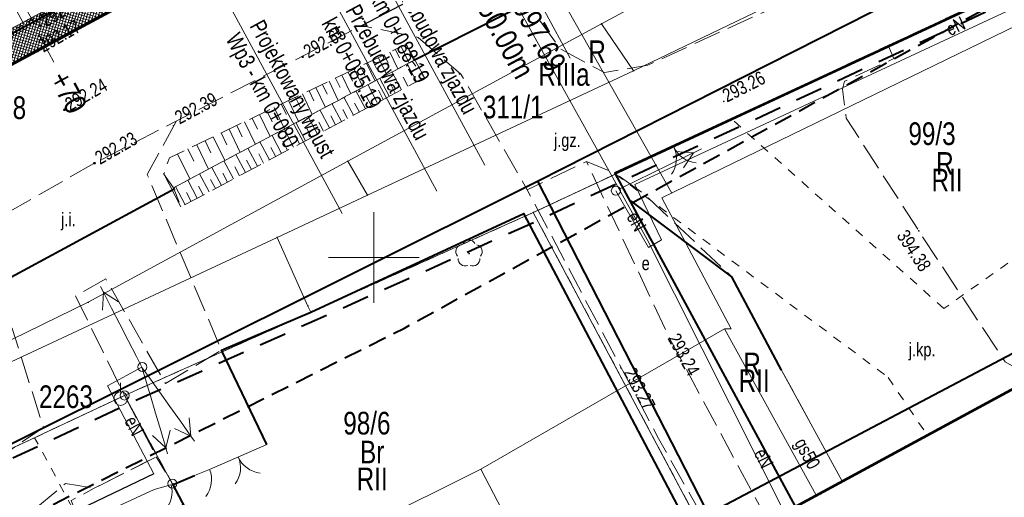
# Model space of a CAD drawing. Header units: metres. Extents: x 7437397 to 7437776, y 5556446 to 5556944.
# Tile 21 of 45: x 7437580 to 7437635, y 5556687 to 5556713. Entities that reach past the tile are written whole.
import ezdxf

# ---------------------------------------------------------------- set-up
doc = ezdxf.new("R2010")
doc.units = ezdxf.units.M
doc.header["$MEASUREMENT"] = 0
for name, pattern in [('0.5_0.5', [1.5, 0.5, -0.5, 0.5]), ('BUBZ01-500', [1.75, 1.25, -0.5]), ('EGBK02-500', [2, 1.5, -0.5]), ('EGBO02-500', [2.5, 1.5, -1]), ('EGBU01-500', [1, 0.5, -0.5]), ('KTCR02-500', [1.5, 1, -0.5]), ('KTJZ01-500', [2, 1.5, -0.5])]:
    doc.linetypes.add(name, pattern=pattern)
doc.layers.get('0').update_dxf_attribs({"color": 250, "lineweight": 5})
for name, color, linetype, lineweight in [('131-Punkt osnowy pomiarowej', 7, 'Continuous', 5), ('131-Punkt osnowy pomiarowej-Atr103', 7, 'Continuous', 5), ('202-Punkt graniczny stabilizowany trwale', 7, 'Continuous', 5), ('203-Punkt załamania granicy działki nie stabilizowany', 7, 'Continuous', 5), ('510-Podpora jednosłupowa symb.-STPOW', 7, 'Continuous', 5), ('905-Brama w ogrodzeniu', 7, 'Continuous', 5), ('brama (linia) - symbol', 7, 'Continuous', 5), ('BUBZ01', 250, 'Continuous', 5), ('BUIB02_01', 250, 'Continuous', 5), ('BUIB05_01', 250, 'Continuous', 5), ('D_balustrada', 7, '0.5_0.5', 30), ('D_kilometraz', 7, 'Continuous', 13), ('D_kraweznik', 7, 'Continuous', 70), ('D_obrzeze', 7, 'Continuous', 40), ('D_opis trasy', 7, 'Continuous', 13), ('D_opisy', 7, 'Continuous', 13), ('D_pobocze', 7, 'Continuous', 13), ('D_skarpa-symbol', 7, 'Continuous', 20), ('DS_chodniki', 4, 'Continuous', 0), ('DS_pobocze', 1, 'Continuous', 0), ('EGBD03', 250, 'Continuous', 5), ('EGBK02', 250, 'Continuous', 5), ('EGBO02', 250, 'Continuous', 5), ('EGBP04_02', 250, 'Continuous', 5), ('EGBP04_03', 250, 'Continuous', 5), ('EGBU01', 250, 'Continuous', 5), ('furtka (linia) - symbol', 7, 'Continuous', 5), ('KTCR02', 250, 'Continuous', 5), ('KTJZ01', 250, 'Continuous', 5), ('KTKR01', 250, 'Continuous', 5), ('KTOK02', 250, 'Continuous', 5), ('KTOK04', 250, 'Continuous', 5), ('KTOK05_01', 250, 'Continuous', 5), ('MPZP', 250, 'Continuous', 5), ('OBOP02_01', 250, 'Continuous', 5), ('OSSP03', 250, 'Continuous', 5), ('przewód elektroenergetyczny (linia)', 7, 'Continuous', 5), ('przewód elektroenergetyczny (linia)-Atr1', 7, 'Continuous', 5), ('przewód elektroenergetyczny niskiego napięcia (linia) - symbol', 7, 'Continuous', 5), ('punkt wysokościowy sztuczny', 7, 'Continuous', 5), ('RTPW01', 250, 'Continuous', 5), ('RTPW02', 250, 'Continuous', 5), ('rura ochronna - przewód elektroenergetyczny (linia)', 7, 'Continuous', 5), ('rzedne dla projektanta', 250, 'Continuous', 5), ('SUPE', 250, 'Continuous', 5), ('SUPE04', 250, 'Continuous', 5), ('SUPE_01', 250, 'Continuous', 5), ('SUPG_01', 250, 'Continuous', 5), ('SUSM04_01_E', 250, 'Continuous', 5), ('SUUS17_01_E', 250, 'Continuous', 5), ('słup (punkt)', 7, 'Continuous', 5), ('Warstwa 1', 250, 'Continuous', 5), ('Warstwa 3', 250, 'Continuous', 5)]:
    doc.layers.add(name, color=color, linetype=linetype, lineweight=lineweight)
doc.styles.get("Standard").update_dxf_attribs({"font": 'txt.shx', "width": 0.75})
doc.styles.add('Style-Arial Narrow', font='ARIALN.TTF')
doc.linetypes.add('KTOK05_01-500', pattern='A,3.75,[13,dgnlstyle-rozp_2015.shx,S=0.002778,R=0,X=0,Y=0],3.75', length=7.5)

# ---------------------------------------------------------------- blocks, each defined once
blk = doc.blocks.new('PE04')
at = {"color": 0, "linetype": 'Continuous', "lineweight": 13, "ltscale": 10}
for p, q in [((6.5, 0), (0, 0)), ((6.5, 0), (16.5, 0)), ((16.5, 0), (26.5, 0)), ((26.5, 0), (36.5, 0)), ((36.5, 0), (46.5, 0)), ((46.5, 0), (37.84, 5)), ((46.5, 0), (37.84, -5)), ((46.5, 0), (50, 0))]:
    blk.add_line(p, q, dxfattribs=at)
blk = doc.blocks.new('OK04')
at = {"color": 0, "linetype": 'Continuous', "lineweight": 0, "ltscale": 10}
blk.add_arc((15, 0.01), 15, 120, 180, dxfattribs=at)
blk = doc.blocks.new('OK02')
at = {"layer": 'brama (linia) - symbol', "color": 0, "linetype": 'Continuous', "lineweight": 13, "ltscale": 10}
for centre, start, end in [((-15, 0), 0, 60), ((15, 0), 120, 180)]:
    blk.add_arc(centre, 15, start, end, dxfattribs=at)
blk = doc.blocks.new('131')
at = {"color": 0, "linetype": 'Continuous', "lineweight": 13, "ltscale": 10}
blk.add_line((0, 3.75), (0, 8.75), dxfattribs=at)
blk.add_circle((0, 0), 3.75, dxfattribs=at)
blk = doc.blocks.new('203')
at = {"layer": '203-Punkt załamania granicy działki nie stabilizowany', "linetype": 'Continuous', "lineweight": 13}
h = blk.add_hatch(color=96, dxfattribs=at)
edge = h.paths.add_edge_path()
edge.add_arc((0, 0), 0.45, 0, 360)
blk = doc.blocks.new('202')
at = {"layer": '202-Punkt graniczny stabilizowany trwale', "color": 96, "linetype": 'Continuous', "lineweight": 13}
blk.add_circle((0, 0), 2.5, dxfattribs=at)
blk = doc.blocks.new('510')
at = {"layer": '510-Podpora jednosłupowa symb.-STPOW', "color": 0, "linetype": 'Continuous', "lineweight": 13}
blk.add_circle((0, 0), 2.5, dxfattribs=at)
blk = doc.blocks.new('PW02')
at = {"layer": 'punkt wysokościowy sztuczny', "linetype": 'Continuous', "lineweight": 13}
h = blk.add_hatch(color=0, dxfattribs=at)
edge = h.paths.add_edge_path()
edge.add_arc((0, 0), 0.45, 0, 360)
blk = doc.blocks.new('905')
at = {"layer": '905-Brama w ogrodzeniu', "color": 0, "linetype": 'Continuous', "lineweight": 13}
for centre, start, end in [((-15, 0), 0, 60), ((15, 0), 120, 180)]:
    blk.add_arc(centre, 15, start, end, dxfattribs=at)
blk = doc.blocks.new('SM04')
at = {"layer": 'słup (punkt)', "color": 0, "linetype": 'Continuous', "lineweight": 13}
blk.add_circle((0, 0), 2.5, dxfattribs=at)
blk = doc.blocks.new('SUUS17_01')
at = {"color": 250, "linetype": 'Continuous', "lineweight": 13}
blk.add_wipeout([(-0.5, 0.25), (0.5, 0.25), (0.5, -0.25), (-0.5, -0.25)], dxfattribs=at).dxf.layer = 'SUUS17_01_E'
blk = doc.blocks.new('SUPE04')
at = {"layer": 'SUPE04', "color": 1, "linetype": 'Continuous', "lineweight": 13}
blk.add_line((5.25, 0), (0.25, 0), dxfattribs=at)
at = {"layer": 'SUPE04', "color": 1, "linetype": 'Continuous', "lineweight": 13, "flags": 128}
blk.add_lwpolyline([(3.9, 0.5), (4.766, 0), (3.9, -0.5)], dxfattribs=at)
blk = doc.blocks.new('OBOP02_01')
at = {"layer": 'OBOP02_01', "linetype": 'Continuous', "lineweight": 13}
h = blk.add_hatch(color=96, dxfattribs=at)
edge = h.paths.add_edge_path()
edge.add_arc((0, 0), 0.05, 0, 360)
at = {"layer": 'OBOP02_01', "color": 96, "linetype": 'Continuous', "lineweight": 13}
for centre, start, end in [((0, 0.375), 30.1471, 149.8529), ((-0.357, 0.116), 102.1471, 221.8529), ((0.357, 0.116), 318.1471, 77.8529), ((-0.22, -0.303), 174.1472, 293.8529), ((0.22, -0.303), 246.1471, 5.8529)]:
    blk.add_arc(centre, 0.375, start, end, dxfattribs=at)

msp = doc.modelspace()

# ---------------------------------------------------------------- hatches: boundary and pattern name
at = {"layer": 'DS_chodniki'}
h = msp.add_hatch(dxfattribs=at)
h.set_pattern_fill('CROSSHATCH', color=256, style=0, pattern_type=2)
h.set_pattern_definition([(73.46674, (7437570.81996, 5556706.75558), (-0.1437982, 0.04268577), []), (343.46675, (7437570.81996, 5556706.75558), (0.04268577, 0.1437982), [])])
h.paths.add_polyline_path([(7437562.402, 5556702.828, -0.023893), (7437532.396, 5556688.415), (7437530.778, 5556687.731, -0.394504), (7437522.445, 5556690.787), (7437521.799, 5556692.066), (7437520.46, 5556691.39), (7437521.106, 5556690.111, 0.394504), (7437531.362, 5556686.349), (7437532.98, 5556687.034, 0.021064), (7437559.623, 5556699.646), (7437559.623, 5556699.646), (7437559.888, 5556699.785, 0.002613), (7437563.116, 5556701.508), (7437592.616, 5556717.455), (7437593.223, 5556719.488)])
at = {"layer": 'DS_pobocze', "lineweight": 0}
h = msp.add_hatch(dxfattribs=at)
h.set_pattern_fill('CROSSHATCH', color=256, style=0, pattern_type=2)
h.set_pattern_definition([(73.46674, (7437527.08768, 5556687.80706), (-0.1437982, 0.04268577), []), (343.46675, (7437527.08768, 5556687.80706), (0.04268577, 0.1437982), [])])
h.paths.add_polyline_path([(7437562.283, 5556703.048, -0.023893), (7437532.299, 5556688.645), (7437530.681, 5556687.961, -0.394504), (7437522.668, 5556690.9), (7437522.022, 5556692.179), (7437521.799, 5556692.066), (7437522.445, 5556690.787, 0.394504), (7437530.778, 5556687.731), (7437532.396, 5556688.415, 0.023893), (7437562.402, 5556702.828), (7437593.223, 5556719.488), (7437593.104, 5556719.708)])

# ---------------------------------------------------------------- linework, layer by layer
at = {"layer": 'BUBZ01', "color": 7, "linetype": 'BUBZ01-500', "lineweight": 13, "flags": 128}
for points in [[(7437524.04, 5556689.42), (7437535.53, 5556693.23), (7437548.16, 5556699.51), (7437558.6, 5556704.26), (7437575.67, 5556713.15), (7437589.43, 5556720.35), (7437590.07, 5556719.5), (7437590.16, 5556717.95), (7437574.86, 5556709.22), (7437552.89, 5556697.48), (7437530.34, 5556687.12), (7437524.27, 5556688.21), (7437524.04, 5556689.42)], [(7437601.78, 5556711.76), (7437602.2, 5556710.86), (7437588.95, 5556703.85), (7437588.42, 5556704.59), (7437588.73, 5556705.5), (7437601.78, 5556711.76)], [(7437588.95, 5556703.85), (7437602.11, 5556710.83), (7437602.79, 5556709.93), (7437589.37, 5556702.79), (7437588.95, 5556703.85)]]:
    msp.add_lwpolyline(points, close=True, dxfattribs=at)
at = {"layer": 'BUBZ01', "color": 7, "linetype": 'Continuous', "lineweight": 13, "flags": 128}
for points in [[(7437581.29, 5556712.89), (7437580.59, 5556714.12)], [(7437600.88, 5556711.33), (7437601.33, 5556710.4)], [(7437601.19, 5556711.48), (7437601.41, 5556711.02)], [(7437601.5, 5556711.63), (7437601.94, 5556710.72)], [(7437599.92, 5556710.87), (7437600.16, 5556710.39)], [(7437600.25, 5556711.02), (7437600.71, 5556710.07)], [(7437600.57, 5556711.18), (7437600.79, 5556710.71)], [(7437598.58, 5556710.23), (7437598.83, 5556709.72)], [(7437598.92, 5556710.39), (7437599.41, 5556709.38)], [(7437599.26, 5556710.55), (7437599.5, 5556710.05)], [(7437599.59, 5556710.71), (7437600.07, 5556709.73)], [(7437601.52, 5556709.25), (7437601, 5556710.24)], [(7437602.35, 5556709.7), (7437601.83, 5556710.68)], [(7437597.53, 5556709.72), (7437598.04, 5556708.66)], [(7437597.89, 5556709.89), (7437598.14, 5556709.37)], [(7437598.24, 5556710.06), (7437598.73, 5556709.03)], [(7437600.85, 5556708.9), (7437600.33, 5556709.88)], [(7437601.88, 5556709.45), (7437601.62, 5556709.94)], [(7437596.43, 5556709.2), (7437596.7, 5556708.64)], [(7437596.8, 5556709.37), (7437597.33, 5556708.28)], [(7437597.17, 5556709.55), (7437597.43, 5556709.01)], [(7437599.54, 5556708.2), (7437599.01, 5556709.19)], [(7437600.19, 5556708.55), (7437599.67, 5556709.54)], [(7437600.52, 5556708.72), (7437600.26, 5556709.22)], [(7437601.18, 5556709.07), (7437600.92, 5556709.57)], [(7437595.29, 5556708.65), (7437595.84, 5556707.5)], [(7437595.68, 5556708.83), (7437595.95, 5556708.27)], [(7437596.06, 5556709.02), (7437596.6, 5556707.89)], [(7437598.88, 5556707.85), (7437598.35, 5556708.84)], [(7437599.87, 5556708.37), (7437599.6, 5556708.87)], [(7437594.11, 5556708.08), (7437594.39, 5556707.48)], [(7437594.51, 5556708.27), (7437595.07, 5556707.09)], [(7437594.9, 5556708.46), (7437595.18, 5556707.88)], [(7437597.56, 5556707.15), (7437597.03, 5556708.14)], [(7437598.22, 5556707.5), (7437597.69, 5556708.49)], [(7437598.55, 5556707.67), (7437598.29, 5556708.17)], [(7437599.21, 5556708.02), (7437598.94, 5556708.52)], [(7437593.29, 5556707.69), (7437593.58, 5556707.07)], [(7437593.7, 5556707.88), (7437594.28, 5556706.67)], [(7437596.9, 5556706.8), (7437596.37, 5556707.79)], [(7437597.89, 5556707.32), (7437597.63, 5556707.82)], [(7437592.02, 5556707.08), (7437592.63, 5556705.8)], [(7437592.45, 5556707.28), (7437592.75, 5556706.65)], [(7437592.87, 5556707.49), (7437593.47, 5556706.24)], [(7437595.58, 5556706.09), (7437595.05, 5556707.09)], [(7437596.24, 5556706.44), (7437595.71, 5556707.44)], [(7437596.57, 5556706.62), (7437596.31, 5556707.12)], [(7437597.23, 5556706.97), (7437596.97, 5556707.47)], [(7437590.7, 5556706.44), (7437591.02, 5556705.78)], [(7437591.15, 5556706.66), (7437591.78, 5556705.35)], [(7437591.59, 5556706.87), (7437591.9, 5556706.22)], [(7437594.92, 5556705.74), (7437594.39, 5556706.73)], [(7437595.91, 5556706.27), (7437595.64, 5556706.76)], [(7437589.75, 5556705.99), (7437590.08, 5556705.31)], [(7437590.24, 5556706.22), (7437590.89, 5556704.87)], [(7437593.59, 5556705.04), (7437593.06, 5556706.03)], [(7437594.25, 5556705.39), (7437593.72, 5556706.38)], [(7437594.59, 5556705.56), (7437594.32, 5556706.06)], [(7437595.25, 5556705.92), (7437594.98, 5556706.41)], [(7437589.18, 5556705.72), (7437589.85, 5556704.33)], [(7437592.93, 5556704.68), (7437592.4, 5556705.68)], [(7437593.26, 5556704.86), (7437592.99, 5556705.36)], [(7437593.92, 5556705.21), (7437593.66, 5556705.71)], [(7437591.6, 5556703.98), (7437591.07, 5556704.97)], [(7437592.26, 5556704.33), (7437591.73, 5556705.33)], [(7437592.6, 5556704.51), (7437592.33, 5556705)], [(7437590.27, 5556703.27), (7437589.74, 5556704.27)], [(7437590.93, 5556703.62), (7437590.4, 5556704.62)], [(7437591.27, 5556703.8), (7437591, 5556704.3)], [(7437591.93, 5556704.15), (7437591.67, 5556704.65)], [(7437589.6, 5556702.91), (7437589.07, 5556703.91)], [(7437590.6, 5556703.45), (7437590.34, 5556703.94)], [(7437589.94, 5556703.09), (7437589.67, 5556703.59)]]:
    msp.add_lwpolyline(points, dxfattribs=at)
at = {"layer": 'BUIB02_01', "color": 7, "linetype": 'Continuous', "lineweight": 13}
for p, q in [((7437601.78, 5556711.76), (7437602.79, 5556709.93)), ((7437588.41, 5556704.65), (7437589.37, 5556702.79))]:
    msp.add_line(p, q, dxfattribs=at)
at = {"layer": 'BUIB02_01', "color": 7, "linetype": 'Continuous', "lineweight": 13, "flags": 128}
msp.add_lwpolyline([(7437622.47, 5556693.78), (7437625.814, 5556687.667)], dxfattribs=at)
at = {"layer": 'BUIB05_01', "color": 7, "linetype": 'Continuous', "lineweight": 40, "flags": 128}
for points in [[(7437608.71, 5556714.16), (7437602.2, 5556710.86)], [(7437577.73, 5556697.71), (7437589.04, 5556703.81)]]:
    msp.add_lwpolyline(points, dxfattribs=at)
at = {"layer": 'D_balustrada', "ltscale": 0.7, "flags": 128}
msp.add_lwpolyline([(7437521.799, 5556692.066), (7437522.557, 5556690.843, 0.394504), (7437530.729, 5556687.846), (7437532.348, 5556688.53, 0.023893), (7437562.343, 5556702.938), (7437590.074, 5556717.928), (7437590.026, 5556719.569)], format="xyb", dxfattribs=at)
at = {"layer": 'D_kilometraz', "flags": 128}
msp.add_lwpolyline([(7437582.366, 5556710.777), (7437581.533, 5556712.316)], dxfattribs=at)
at = {"layer": 'D_kraweznik'}
msp.add_line((7437563.116, 5556701.508), (7437592.616, 5556717.455), dxfattribs=at)
at = {"layer": 'D_obrzeze'}
msp.add_line((7437562.402, 5556702.828), (7437605.532, 5556726.141), dxfattribs=at)
at = {"layer": 'D_opis trasy', "flags": 128}
msp.add_lwpolyline([(7437606.579, 5556718.847), (7437610.827, 5556710.989)], dxfattribs=at)
at = {"layer": 'D_opisy'}
for p, q in [((7437597.89, 5556720.305), (7437606.114, 5556705.091)), ((7437595.251, 5556718.879), (7437603.475, 5556703.664))]:
    msp.add_line(p, q, dxfattribs=at)
at = {"layer": 'D_opisy', "color": 1}
msp.add_line((7437590.687, 5556716.412), (7437598.248, 5556702.425), dxfattribs=at)
at = {"layer": 'D_pobocze', "flags": 128}
msp.add_lwpolyline([(7437522.668, 5556690.9, 0.394504), (7437530.681, 5556687.961), (7437532.299, 5556688.645, 0.023893), (7437562.283, 5556703.048), (7437593.104, 5556719.708)], format="xyb", dxfattribs=at)
at = {"layer": 'D_skarpa-symbol', "flags": 128}
msp.add_lwpolyline([(7437580.646, 5556712.973), (7437579.582, 5556714.942)], dxfattribs=at)
at = {"layer": 'EGBD03', "color": 96, "linetype": 'Continuous', "lineweight": 13, "flags": 128}
for points in [[(7437612.54, 5556712.89), (7437639.43, 5556727.37)], [(7437614.32, 5556710.3), (7437641.84, 5556723.56)], [(7437646.68, 5556720.13), (7437608.79, 5556702.48)], [(7437598.57, 5556705.31), (7437612.54, 5556712.89)], [(7437614.32, 5556710.3), (7437612.54, 5556712.89)], [(7437599.65, 5556703.44), (7437614.32, 5556710.3)], [(7437598.57, 5556705.31), (7437584.26, 5556697.53)], [(7437598.57, 5556705.31), (7437599.65, 5556703.44)], [(7437594.67, 5556701.11), (7437599.65, 5556703.44)], [(7437608.79, 5556702.48), (7437596.53, 5556696.98)], [(7437594.67, 5556701.11), (7437568.16, 5556688.71)], [(7437594.67, 5556701.11), (7437596.37, 5556697.32)], [(7437549.89, 5556680.73), (7437584.26, 5556697.53)], [(7437596.53, 5556696.98), (7437596.37, 5556697.32)], [(7437586.26, 5556692.39), (7437596.53, 5556696.98)], [(7437586.26, 5556692.39), (7437578.68, 5556688.84)], [(7437586.26, 5556692.39), (7437588.89, 5556687.53)], [(7437588.89, 5556687.53), (7437596.998, 5556672.043)]]:
    msp.add_lwpolyline(points, dxfattribs=at)
at = {"layer": 'EGBK02', "color": 96, "linetype": 'EGBK02-500', "lineweight": 13, "flags": 128}
for points in [[(7437586.26, 5556692.39), (7437581.3, 5556690.06)], [(7437588.89, 5556687.53), (7437586.26, 5556692.39)], [(7437581.3, 5556690.06), (7437578.68, 5556688.84)], [(7437596.998, 5556672.043), (7437588.89, 5556687.53)]]:
    msp.add_lwpolyline(points, dxfattribs=at)
at = {"layer": 'EGBU01', "color": 96, "linetype": 'EGBU01-500', "lineweight": 13, "flags": 128}
for points in [[(7437619.76, 5556707.6), (7437646.68, 5556720.13)], [(7437646.68, 5556720.13), (7437619.76, 5556707.6)], [(7437619.76, 5556707.6), (7437613.32, 5556704.6)], [(7437613.32, 5556704.6), (7437619.76, 5556707.6)], [(7437631.42, 5556697.19), (7437619.76, 5556707.6)], [(7437608.79, 5556702.48), (7437613.32, 5556704.6)], [(7437613.32, 5556704.6), (7437608.79, 5556702.48)], [(7437640.67, 5556703.73), (7437631.42, 5556697.19)], [(7437608.79, 5556702.48), (7437596.53, 5556696.98)], [(7437596.53, 5556696.98), (7437608.79, 5556702.48)], [(7437596.53, 5556696.98), (7437586.26, 5556692.39)], [(7437586.26, 5556692.39), (7437596.53, 5556696.98)], [(7437628.35, 5556693.39), (7437630.497, 5556690.207)], [(7437586.26, 5556692.39), (7437581.3, 5556690.06)], [(7437581.3, 5556690.06), (7437586.26, 5556692.39)], [(7437586.26, 5556692.39), (7437588.89, 5556687.53)], [(7437588.89, 5556687.53), (7437586.26, 5556692.39)], [(7437581.3, 5556690.06), (7437578.68, 5556688.84)], [(7437578.68, 5556688.84), (7437581.3, 5556690.06)], [(7437583.87, 5556685.3), (7437581.3, 5556690.06)], [(7437588.89, 5556687.53), (7437596.998, 5556672.043)], [(7437596.998, 5556672.043), (7437588.89, 5556687.53)]]:
    msp.add_lwpolyline(points, dxfattribs=at)
at = {"layer": 'KTCR02', "color": 7, "linetype": 'KTCR02-500', "lineweight": 13, "flags": 128}
msp.add_lwpolyline([(7437579.22, 5556662.5), (7437579.39, 5556669.07), (7437584.18, 5556677.18), (7437585.74, 5556680.27), (7437583.87, 5556685.3), (7437583.31, 5556686.59), (7437584.59, 5556687.27), (7437588.01, 5556689.01), (7437588.89, 5556687.53), (7437589.46, 5556686.32), (7437589.32, 5556685.09), (7437590, 5556683.81), (7437589.55, 5556683.08), (7437588.49, 5556679.13), (7437590.29, 5556675.55), (7437592.5, 5556673.98), (7437595.057, 5556670.991)], dxfattribs=at)
at = {"layer": 'KTJZ01', "color": 7, "linetype": 'KTJZ01-500', "lineweight": 13, "flags": 128}
msp.add_lwpolyline([(7437639.91, 5556733.3), (7437648.13, 5556737.1), (7437647.63, 5556734.07), (7437652.6, 5556723.04), (7437646.61, 5556720.21), (7437619.73, 5556707.68), (7437613.29, 5556704.65), (7437611.72, 5556705.29), (7437608.45, 5556703.74), (7437604.8, 5556710.12), (7437602.44, 5556712.14), (7437599.33, 5556712.79), (7437607.41, 5556717.03), (7437608.14, 5556715.01), (7437609.09, 5556713.14), (7437610.29, 5556711.49), (7437612.71, 5556710.2), (7437615.11, 5556710.61), (7437627.71, 5556716.39), (7437641.39, 5556723.55), (7437643.11, 5556725.99), (7437640.63, 5556731.4), (7437639.91, 5556733.3)], close=True, dxfattribs=at)
msp.add_lwpolyline([(7437589.109, 5556707.502), (7437587.51, 5556704.57), (7437591.6, 5556694.89), (7437588.51, 5556693.05), (7437585.23, 5556698.82), (7437583.56, 5556697.89), (7437586.26, 5556692.39), (7437588.01, 5556689.01), (7437584.59, 5556687.27), (7437583.01, 5556687.54), (7437568.72, 5556675.73), (7437566.49, 5556680.22), (7437581.79, 5556690.63), (7437580.06, 5556696.08), (7437576.97, 5556698.63), (7437575.78, 5556700.17)], dxfattribs=at)
at = {"layer": 'KTKR01', "color": 7, "linetype": 'Continuous', "lineweight": 30, "flags": 128}
msp.add_lwpolyline([(7437599.33, 5556712.79), (7437607.41, 5556717.03), (7437624.22, 5556725.75)], dxfattribs=at)
at = {"layer": 'KTOK02', "color": 7, "linetype": 'Continuous', "lineweight": 13, "flags": 128}
for points in [[(7437594.1, 5556689.69), (7437590.95, 5556688.31)], [(7437587.9, 5556687.21), (7437583.93, 5556685.36)]]:
    msp.add_lwpolyline(points, dxfattribs=at)
at = {"layer": 'KTOK04', "color": 7, "linetype": 'Continuous', "lineweight": 13, "flags": 128}
for points in [[(7437590.95, 5556688.31), (7437590.12, 5556687.98)], [(7437588.82, 5556687.47), (7437587.9, 5556687.21)]]:
    msp.add_lwpolyline(points, dxfattribs=at)
at = {"layer": 'KTOK05_01', "color": 7, "linetype": 'KTOK05_01-500', "lineweight": 40, "flags": 128}
for points in [[(7437594.1, 5556689.69), (7437591.6, 5556694.89), (7437596.53, 5556696.98), (7437608.26, 5556702.42)], [(7437588.9, 5556687.46), (7437590.11, 5556687.98)], [(7437588.89, 5556687.53), (7437597.032, 5556672.062)]]:
    msp.add_lwpolyline(points, dxfattribs=at)
at = {"layer": 'przewód elektroenergetyczny (linia)', "color": 1, "linetype": 'Continuous', "lineweight": 13, "flags": 128}
msp.add_lwpolyline([(7437570.15, 5556675.06), (7437569.67, 5556675.52), (7437578.26, 5556683.46), (7437582.47, 5556685.47), (7437587.88, 5556688.07), (7437585.32, 5556692.93), (7437587.22, 5556693.96)], dxfattribs=at)
at = {"layer": 'rura ochronna - przewód elektroenergetyczny (linia)', "color": 1, "linetype": 'Continuous', "lineweight": 30, "flags": 128}
msp.add_lwpolyline([(7437587.88, 5556688.07), (7437582.47, 5556685.47)], dxfattribs=at)
at = {"layer": 'rzedne dla projektanta', "color": 7, "linetype": 'Continuous', "lineweight": 40}
for centre in [(7437581.61, 5556712.79), (7437581.48, 5556711.39), (7437596.08, 5556711.07), (7437582.95, 5556708.15), (7437584.6, 5556705.2)]:
    msp.add_circle(centre, 0.0225, dxfattribs=at)
at = {"layer": 'SUPG_01', "color": 52, "linetype": 'Continuous', "lineweight": 13}
msp.add_line((7437616.425, 5556703.555), (7437597.224, 5556737.471), dxfattribs=at)
at = {"layer": 'SUPG_01', "color": 52, "linetype": 'Continuous', "lineweight": 13, "flags": 128}
for points in [[(7437619.69, 5556696.07), (7437619.33, 5556696.07), (7437605.899, 5556688.332), (7437599.734, 5556685.262), (7437589.523, 5556679.677), (7437568.76, 5556670.23), (7437547.783, 5556659.698), (7437510.677, 5556638.674)], [(7437624.376, 5556686.888), (7437619.33, 5556696.07)], [(7437605.899, 5556688.332), (7437610.54, 5556679.386)]]:
    msp.add_lwpolyline(points, dxfattribs=at)
at = {"layer": 'Warstwa 3', "color": 7, "linetype": 'Continuous', "lineweight": 0}
for p, q in [((7437600, 5556702.5), (7437600, 5556697.5)), ((7437600, 5556702.5), (7437600, 5556697.5)), ((7437597.5, 5556700), (7437600, 5556700)), ((7437600, 5556700), (7437602.5, 5556700))]:
    msp.add_line(p, q, dxfattribs=at)

# ---------------------------------------------------------------- block references
at = {"layer": '131-Punkt osnowy pomiarowej', "color": 7, "linetype": 'Continuous', "lineweight": 13, "xscale": 0.1, "yscale": 0.1, "zscale": 0.1}
msp.add_blockref('131', (7437586.045, 5556692.218), dxfattribs=at)
at = {"layer": 'EGBP04_02', "color": 96, "linetype": 'Continuous', "lineweight": 13, "xscale": 0.1, "yscale": 0.1, "zscale": 0.1}
for p in [(7437586.26, 5556692.39), (7437588.89, 5556687.53)]:
    msp.add_blockref('202', p, dxfattribs=at)
at = {"layer": 'EGBP04_03', "color": 96, "linetype": 'Continuous', "lineweight": 13, "xscale": 0.1, "yscale": 0.1, "zscale": 0.1}
for p in [(7437612.54, 5556712.89), (7437614.32, 5556710.3), (7437598.57, 5556705.31), (7437599.65, 5556703.44), (7437608.79, 5556702.48), (7437594.67, 5556701.11), (7437584.26, 5556697.53), (7437596.37, 5556697.32), (7437596.53, 5556696.98)]:
    msp.add_blockref('203', p, dxfattribs=at)
at = {"layer": 'furtka (linia) - symbol', "color": 7, "linetype": 'Continuous', "lineweight": 13, "xscale": 0.1, "yscale": 0.1, "zscale": 0.1}
for p, rotation in [((7437590.95, 5556688.31), 201.682), ((7437588.82, 5556687.47), 195.781)]:
    msp.add_blockref('OK04', p, dxfattribs=dict(at, rotation=rotation))
at = {"layer": 'KTOK02', "color": 7, "linetype": 'Continuous', "lineweight": 13, "xscale": 0.1, "yscale": 0.1, "zscale": 0.1}
for name, p, rotation in [('905', (7437616.54, 5556706.09), 204.903), ('OK02', (7437592.525, 5556689), 203.6579999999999)]:
    msp.add_blockref(name, p, dxfattribs=dict(at, rotation=rotation))
at = {"layer": 'OBOP02_01', "color": 96, "linetype": 'Continuous', "lineweight": 13}
msp.add_blockref('OBOP02_01', (7437605.247, 5556700.213), dxfattribs=at)
at = {"layer": 'przewód elektroenergetyczny niskiego napięcia (linia) - symbol', "color": 1, "linetype": 'Continuous', "lineweight": 13, "xscale": 0.1, "yscale": 0.1, "zscale": 0.1}
for p, rotation in [((7437587.22, 5556693.96), 117.236), ((7437587.22, 5556693.96), 286.407), ((7437587.22, 5556693.94), 305.496)]:
    msp.add_blockref('PE04', p, dxfattribs=dict(at, rotation=rotation))
at = {"layer": 'RTPW02', "color": 7, "linetype": 'Continuous', "lineweight": 13, "xscale": 0.1, "yscale": 0.1, "zscale": 0.1}
for p in [(7437619.29, 5556708.61), (7437588.96, 5556707.27), (7437630.04, 5556701.47), (7437616.31, 5556695.52), (7437613.62, 5556693.91)]:
    msp.add_blockref('PW02', p, dxfattribs=at)
at = {"layer": 'SUPE04', "color": 1, "linetype": 'Continuous', "lineweight": 13, "rotation": 26.07000000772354}
msp.add_blockref('SUPE04', (7437613.34, 5556703.68), dxfattribs=at)
at = {"layer": 'SUSM04_01_E', "color": 7, "linetype": 'Continuous', "lineweight": 13, "xscale": 0.1, "yscale": 0.1, "zscale": 0.1}
for name, p in [('510', (7437613.34, 5556703.68)), ('SM04', (7437587.24, 5556693.96))]:
    msp.add_blockref(name, p, dxfattribs=at)
at = {"layer": 'SUUS17_01_E', "color": 7, "linetype": 'Continuous', "lineweight": 13, "rotation": 25.04838511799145}
msp.add_blockref('SUUS17_01', (7437615.14, 5556700.55), dxfattribs=at)

# ---------------------------------------------------------------- texts
at = {"layer": '131-Punkt osnowy pomiarowej-Atr103', "color": 7, "lineweight": 30, "insert": (7437581.544, 5556691.68), "char_height": 1.25, "attachment_point": 7, "line_spacing_factor": 0.6}
msp.add_mtext('\\FWORKING_1250;\\H1x;\\W0.8;2263', dxfattribs=at)
at = {"layer": 'D_kilometraz', "insert": (7437582.603, 5556710.137), "char_height": 1.2, "attachment_point": 4, "rotation": 298.3934, "line_spacing_factor": 1.6, "style": 'Style-Arial Narrow'}
msp.add_mtext('+70', dxfattribs=at)
at = {"layer": 'D_opis trasy', "char_height": 1.2, "rotation": 298.3934, "style": 'Style-Arial Narrow'}
for s, insert, attachment_point, line_spacing_factor in [('PL\\Pkm 0+097.69', (7437607.077, 5556717.84), 4, 0.85), ('R=-350.00m', (7437608.379, 5556710.017), 6, 0.35)]:
    msp.add_mtext(s, dxfattribs=dict(at, insert=insert, attachment_point=attachment_point, line_spacing_factor=line_spacing_factor))
at = {"layer": 'D_opisy', "char_height": 0.9, "attachment_point": 1, "rotation": 298.3934}
for s, insert in [('\\pt11;\\fArial|b0|i0|c238238|p39;Przebudowa zjazdu\\Pkm 0+088.19', (7437601.848, 5556715.482)), ('\\pt11;\\fArial|b0|i0|c238238|p39;Przebudowa zjazdu\\Pkm 0+085.19', (7437599.209, 5556714.056))]:
    msp.add_mtext(s, dxfattribs=dict(at, insert=insert))
at = {"layer": 'D_opisy', "color": 1, "insert": (7437593.924, 5556713.202), "char_height": 0.9, "attachment_point": 1, "rotation": 298.3934}
msp.add_mtext('\\pt11;{\\fArial|b0|i0|c0|p39;Projektowany wpust\\P\\fArial|b0|i0|c238|p39;Wp3 - \\fArial|b0|i0|c0|p39;km 0+080}', dxfattribs=at)
at = {"layer": 'EGBD03', "color": 96, "linetype": 'Continuous', "lineweight": 30, "char_height": 1.25, "attachment_point": 7, "line_spacing_factor": 0.6}
for s, insert in [('\\FWORKING_1250;\\H1x;\\W0.8;311/1', (7437606.009, 5556707.657)), ('\\FWORKING_1250;\\H1x;\\W0.8;99/3', (7437629.466, 5556706.186)), ('\\FWORKING_1250;\\H1x;\\W0.8;98/6', (7437598.316, 5556690.22))]:
    msp.add_mtext(s, dxfattribs=dict(at, insert=insert))
at = {"layer": 'EGBK02', "color": 96, "linetype": 'Continuous', "lineweight": 30, "char_height": 1.25, "line_spacing_factor": 0.6}
for s, insert, attachment_point in [('\\FWORKING_1250;\\H1x;\\W0.8;RIIIa', (7437609.07, 5556710.721), 1), ('\\FWORKING_1250;\\H1x;\\W0.8;RII', (7437630.741, 5556704.894), 1), ('\\FWORKING_1250;\\H1x;\\W0.8;RII', (7437620.11, 5556693.832), 1), ('\\FWORKING_1250;\\H1x;\\W0.8;RII', (7437599.055, 5556687.16), 7)]:
    msp.add_mtext(s, dxfattribs=dict(at, insert=insert, attachment_point=attachment_point))
at = {"layer": 'EGBU01', "color": 96, "linetype": 'Continuous', "lineweight": 30, "char_height": 1.25, "attachment_point": 7, "line_spacing_factor": 0.6}
for s, insert in [('\\FWORKING_1250;\\H1x;\\W0.8;R', (7437611.824, 5556710.724)), ('\\FWORKING_1250;\\H1x;\\W0.8;R', (7437630.996, 5556704.561)), ('\\FWORKING_1250;\\H1x;\\W0.8;R', (7437620.365, 5556693.499)), ('\\FWORKING_1250;\\H1x;\\W0.8;Br', (7437599.241, 5556688.648))]:
    msp.add_mtext(s, dxfattribs=dict(at, insert=insert))
at = {"layer": 'KTJZ01', "color": 7, "linetype": 'Continuous', "lineweight": 13, "char_height": 0.75, "attachment_point": 7, "line_spacing_factor": 0.6}
for s, insert in [('\\FWORKING_1250;\\H1x;\\W0.8;j.gz.', (7437609.93, 5556705.87)), ('\\FWORKING_1250;\\H1x;\\W0.8;j.i.', (7437582.76, 5556701.5)), ('\\FWORKING_1250;\\H1x;\\W0.8;j.kp.', (7437629.49, 5556694.32))]:
    msp.add_mtext(s, dxfattribs=dict(at, insert=insert))
at = {"layer": 'OSSP03', "color": 7, "linetype": 'Continuous', "lineweight": 30, "insert": (7437577.862, 5556707.618), "char_height": 1.25, "attachment_point": 7, "line_spacing_factor": 0.6}
msp.add_mtext('\\FWORKING_1250;\\H1x;\\W0.8;1028', dxfattribs=at)
at = {"layer": 'przewód elektroenergetyczny (linia)-Atr1', "color": 1, "insert": (7437586.553, 5556691.161), "char_height": 0.75, "attachment_point": 4, "rotation": 297.778, "line_spacing_factor": 0.6}
msp.add_mtext('\\FWORKING_1250;\\H1x;\\W0.8;eN', dxfattribs=at)
at = {"layer": 'RTPW01', "color": 7, "linetype": 'Continuous', "lineweight": 13, "char_height": 0.75, "attachment_point": 7, "line_spacing_factor": 0.6}
for s, insert, rotation in [('\\FWORKING_1250;\\H1x;\\W0.8;293.26', (7437619.474, 5556708.527), 27.056), ('\\FWORKING_1250;\\H1x;\\W0.8;292.39', (7437589.298, 5556707.319), 28.059), ('\\FWORKING_1250;\\H1x;\\W0.8;394.38', (7437628.781, 5556701.193), 303.304), ('\\FWORKING_1250;\\H1x;\\W0.8;293.24', (7437616.161, 5556695.54), 298.668), ('\\FWORKING_1250;\\H1x;\\W0.8;293.27', (7437613.739, 5556693.663), 297.835)]:
    msp.add_mtext(s, dxfattribs=dict(at, insert=insert, rotation=rotation))
at = {"layer": 'rzedne dla projektanta', "color": 7, "linetype": 'Continuous', "lineweight": 0, "char_height": 0.75, "attachment_point": 7, "line_spacing_factor": 0.6}
for s, insert, rotation in [('\\FWORKING_1250;\\H1x;\\W0.8; 292.07', (7437581.734, 5556712.573), 29.8108), ('\\FWORKING_1250;\\H1x;\\W0.8; 292.17', (7437581.604, 5556711.173), 29.8108), ('\\FWORKING_1250;\\H1x;\\W0.8; 292.65', (7437596.2, 5556710.851), 28.698), ('\\FWORKING_1250;\\H1x;\\W0.8; 292.24', (7437583.074, 5556707.933), 29.8108), ('\\FWORKING_1250;\\H1x;\\W0.8; 292.23', (7437584.724, 5556704.983), 29.8108)]:
    msp.add_mtext(s, dxfattribs=dict(at, insert=insert, rotation=rotation))
at = {"layer": 'SUPE', "color": 1, "linetype": 'Continuous', "lineweight": 13, "width": 0.8}
msp.add_text('eN', height=0.75, rotation=24.944, dxfattribs=at).set_placement((7437631.737, 5556712.217))
at = {"layer": 'SUPE', "color": 1, "linetype": 'Continuous', "lineweight": 13, "insert": (7437613.892, 5556702.241), "char_height": 0.75, "attachment_point": 7, "rotation": 299.765, "line_spacing_factor": 0.6}
msp.add_mtext('\\FWORKING_1250;\\H1x;\\W0.8;eN', dxfattribs=at)
at = {"layer": 'SUPE_01', "color": 1, "linetype": 'Continuous', "lineweight": 13, "insert": (7437621.151, 5556688.75), "char_height": 0.75, "attachment_point": 8, "rotation": 296.6717, "line_spacing_factor": 0.6}
msp.add_mtext('\\FWORKING;\\H1x;\\W0.8;eN', dxfattribs=at)
at = {"layer": 'SUPG_01', "color": 52, "linetype": 'Continuous', "lineweight": 13, "insert": (7437622.959, 5556689.664), "char_height": 0.75, "attachment_point": 7, "rotation": 298.704, "line_spacing_factor": 0.6}
msp.add_mtext('\\FWORKING_1250;\\H1x;\\W0.8;gs50', dxfattribs=at)

# ---------------------------------------------------------------- next in the draw order: linework, layer by layer
at = {"layer": 'BUIB02_01', "color": 212, "linetype": 'Continuous', "lineweight": 40}
msp.add_line((7437609.016, 5556704.209), (7437619.315, 5556684.139), dxfattribs=at)
at = {"layer": 'BUIB02_01', "color": 212, "linetype": 'Continuous', "lineweight": 40, "flags": 128}
msp.add_lwpolyline([(7437578.709, 5556689.08), (7437609.016, 5556704.209), (7437638.73, 5556719.29), (7437644.506, 5556722.382), (7437654.627, 5556703.284)], dxfattribs=at)
at = {"layer": 'EGBD03', "color": 96, "linetype": 'Continuous', "lineweight": 13, "flags": 128}
msp.add_lwpolyline([(7437608.79, 5556702.48), (7437618.728, 5556683.825)], dxfattribs=at)
at = {"layer": 'EGBO02', "color": 96, "linetype": 'EGBO02-500', "lineweight": 40, "flags": 128}
msp.add_lwpolyline([(7437509.408, 5556641.775), (7437527.366, 5556653.573), (7437535.53, 5556659.046), (7437540.808, 5556662.655), (7437546.047, 5556666.094), (7437546.417, 5556666.344), (7437547.687, 5556667.174), (7437556.491, 5556673.156), (7437559.221, 5556675.006), (7437566.622, 5556680.047), (7437572.551, 5556684.096), (7437578.927, 5556688.403), (7437581.512, 5556689.607), (7437586.468, 5556691.935), (7437596.734, 5556696.524), (7437608.998, 5556702.025), (7437613.531, 5556704.147), (7437646.901, 5556719.682), (7437664.231, 5556728.731), (7437679.981, 5556736.007), (7437721.816, 5556755.672), (7437743.341, 5556772.789), (7437751.664, 5556779.423)], dxfattribs=at)
at = {"layer": 'EGBU01', "color": 96, "linetype": 'EGBU01-500', "lineweight": 13, "flags": 128}
for points in [[(7437613.32, 5556704.6), (7437628.35, 5556693.39)], [(7437618.728, 5556683.825), (7437608.79, 5556702.48)], [(7437608.79, 5556702.48), (7437618.728, 5556683.825)]]:
    msp.add_lwpolyline(points, dxfattribs=at)
at = {"layer": 'KTJZ01', "color": 7, "linetype": 'KTJZ01-500', "lineweight": 13, "flags": 128}
for points in [[(7437487.24, 5556665.88), (7437500.01, 5556668.65), (7437509.93, 5556671.34), (7437514.81, 5556672.66), (7437528.54, 5556677.57), (7437546.18, 5556685.08), (7437562.31, 5556693.39), (7437575.78, 5556700.17), (7437584.6, 5556705.2), (7437599.33, 5556712.79), (7437607.41, 5556717.03), (7437624.22, 5556725.75), (7437636.91, 5556731.79), (7437639.91, 5556733.3), (7437648.13, 5556737.1), (7437664.08, 5556744.94), (7437674.41, 5556750.47), (7437695.47, 5556762.01), (7437726.23, 5556778.98), (7437745.592, 5556790.579), (7437740.524, 5556799.89), (7437726.071, 5556794.065), (7437721.424, 5556793.261), (7437718.653, 5556793.684), (7437716.454, 5556794.853), (7437714.78, 5556796.65), (7437713.44, 5556798.18), (7437704.05, 5556814.76), (7437696.46, 5556806.77), (7437698.53, 5556806.84), (7437700.74, 5556806.26), (7437702.79, 5556804.94), (7437704.06, 5556803.16), (7437709.44, 5556793.77), (7437711.44, 5556790.12), (7437712.13, 5556787.63), (7437712.21, 5556785.35), (7437711.59, 5556783.66), (7437709.87, 5556781.76), (7437701.28, 5556777.09), (7437699.42, 5556776.48), (7437697.78, 5556776.19), (7437695.76, 5556776.41), (7437693.65, 5556777.51), (7437692.09, 5556778.89), (7437690.49, 5556781.22), (7437685.25, 5556778.28), (7437686.1, 5556775.03), (7437686.085, 5556773.72), (7437685.81, 5556772.51), (7437685.3, 5556771.32), (7437684.475, 5556769.98), (7437683.43, 5556768.68), (7437682.12, 5556767.23), (7437680.52, 5556765.9), (7437679.609, 5556765.424), (7437667.4, 5556758.73), (7437656.58, 5556752.94), (7437646.03, 5556747.24), (7437635.04, 5556741.31), (7437625.46, 5556735.97), (7437617.31, 5556731.03), (7437610.73, 5556727.32), (7437599.83, 5556721.28), (7437592.56, 5556717.41), (7437581.48, 5556711.39), (7437572.19, 5556706.38), (7437570.63, 5556705.57), (7437559.43, 5556699.57), (7437555.27, 5556697.37), (7437547.58, 5556693.6), (7437542.1, 5556690.99), (7437536.78, 5556688.64), (7437527.13, 5556684.56), (7437524.75, 5556685.69), (7437522.99, 5556687.15), (7437521.44, 5556689.45), (7437520.46, 5556691.39), (7437515.43, 5556689.51), (7437516.09, 5556686.202), (7437515.98, 5556684.5), (7437514.73, 5556681.38), (7437513.55, 5556680.28), (7437512.1, 5556679.32), (7437507.87, 5556678.13), (7437498.81, 5556675.82), (7437492.9, 5556674.29)], [(7437621.723, 5556685.449), (7437616.31, 5556695.52), (7437611.72, 5556705.29)], [(7437619.068, 5556684.009), (7437615.7, 5556690.01), (7437608.45, 5556703.74)]]:
    msp.add_lwpolyline(points, dxfattribs=at)
msp.add_lwpolyline([(7437625.815, 5556687.668), (7437637.065, 5556693.767), (7437636.93, 5556693.7), (7437635.79, 5556693.68), (7437634.79, 5556694.24), (7437630.04, 5556701.47), (7437626.04, 5556707.68), (7437625.83, 5556709.29), (7437625.95, 5556709.72), (7437628.67, 5556710.98), (7437628.37, 5556711.66), (7437613.29, 5556704.65), (7437614.86, 5556703.53), (7437619.74, 5556698.93), (7437622.47, 5556693.78), (7437625.815, 5556687.668)], close=True, dxfattribs=at)
at = {"layer": 'KTOK05_01', "color": 7, "linetype": 'KTOK05_01-500', "lineweight": 40, "flags": 128}
for points in [[(7437655.254, 5556703.63), (7437646.61, 5556720.21), (7437628.37, 5556711.66), (7437613.29, 5556704.65), (7437623.217, 5556686.259)], [(7437622.47, 5556693.78), (7437619.74, 5556698.93), (7437614.17, 5556703.12)], [(7437618.204, 5556683.541), (7437608.27, 5556702.43), (7437608.26, 5556702.42)]]:
    msp.add_lwpolyline(points, dxfattribs=at)
at = {"layer": 'MPZP', "color": 212, "linetype": 'KTCR02-500', "lineweight": 40, "flags": 128}
msp.add_lwpolyline([(7437480.406, 5556653.046), (7437497.678, 5556655.366), (7437530.257, 5556663.123), (7437555.691, 5556673.002), (7437601.685, 5556696.111), (7437651.01, 5556723.248), (7437712.92, 5556755.928), (7437752.943, 5556777.073)], dxfattribs=at)
at = {"layer": 'MPZP', "color": 212, "linetype": 'KTOK05_01-500', "lineweight": 40, "flags": 128}
msp.add_lwpolyline([(7437495.183, 5556636.991), (7437534.91, 5556646.91), (7437607.002, 5556679.825), (7437691.32, 5556724.349), (7437761.13, 5556762.033)], dxfattribs=at)
at = {"layer": 'SUPE', "color": 1, "linetype": 'Continuous', "lineweight": 13, "flags": 128}
for points in [[(7437615.14, 5556700.55), (7437615.85, 5556700.97), (7437614.38, 5556704.02), (7437646.35, 5556718.94), (7437654.54, 5556703.243)], [(7437615.14, 5556700.55), (7437613.34, 5556703.68)]]:
    msp.add_lwpolyline(points, dxfattribs=at)
at = {"layer": 'SUPE_01', "color": 1, "linetype": 'Continuous', "lineweight": 13, "flags": 128}
msp.add_lwpolyline([(7437622.632, 5556685.942), (7437615.073, 5556700.991), (7437601.635, 5556725.162)], dxfattribs=at)
at = {"layer": 'SUPG_01', "color": 52, "linetype": 'Continuous', "lineweight": 13, "flags": 128}
msp.add_lwpolyline([(7437619.69, 5556696.07), (7437615.88, 5556703.29), (7437662.91, 5556726.18), (7437714.76, 5556751.4), (7437750.66, 5556770.86), (7437751.48, 5556771.35)], dxfattribs=at)
at = {"layer": 'Warstwa 1', "color": 207, "linetype": 'Continuous', "lineweight": 53, "true_color": 0x6e1e6e, "flags": 128}
msp.add_lwpolyline([(7437466.384, 5556694.725), (7437479.253, 5556654.299), (7437507.556, 5556623.548), (7437507.556, 5556623.548), (7437761.553, 5556761.255), (7437724.258, 5556829.774), (7437466.384, 5556694.725)], close=True, dxfattribs=at)

# ---------------------------------------------------------------- next in the draw order: texts
at = {"layer": 'SUUS17_01_E', "color": 7, "linetype": 'Continuous', "lineweight": 13, "insert": (7437614.762, 5556699.293), "char_height": 0.75, "attachment_point": 7, "line_spacing_factor": 0.6}
msp.add_mtext('\\FWORKING;\\H1x;\\W0.8;e', dxfattribs=at)

doc.saveas('drawing.dxf')
